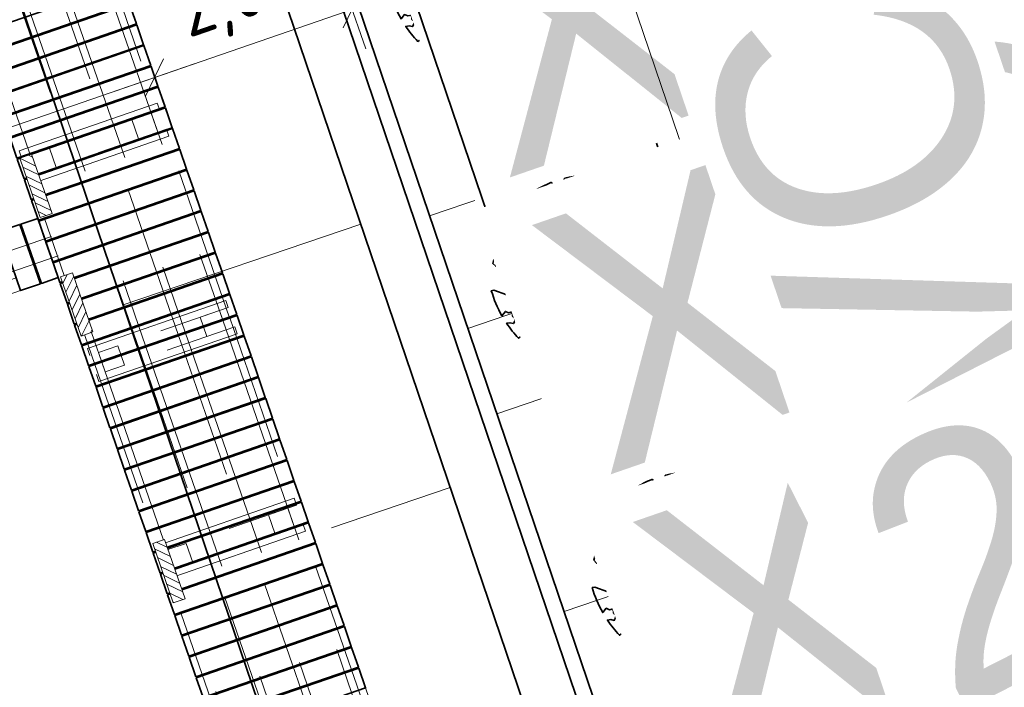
# Model space of a CAD drawing. Header units: metres. Extents: x 264779 to 275389, y 575281 to 580396.
# Tile 54 of 174: x 265279.39 to 265288.81, y 576996.46 to 577002.85. Entities that reach past the tile are written whole.
import ezdxf
from ezdxf.enums import TextEntityAlignment as Align

# ---------------------------------------------------------------- set-up
doc = ezdxf.new("R2018")
doc.units = ezdxf.units.M
doc.set_wipeout_variables(frame=1)
for name, pattern in [('AM-AS', [16, 10, -2, 2, -2]), ('B-WE-RI-HWA_HUISAANSLUITING_PVC_160-G', [20, 6.5, -1.5, 2.5, -1.5, 2.5, -1.5, 2.5, -1.5]), ('B-WE-RI-HWA_PVC_400-G', [10, 4, -1, 1, -1, 3]), ('B-WE-VH-KANTOPSLUITING_TROTTOIRBAND_RWS_[AFMETINGEN1]-G', [10, 2.5, -1.5, 0, -1.5, 0, -1.5, 0, -1.5, 0, -1.5]), ('HIDDEN', [9.524999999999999, 6.35, -3.175]), ('XX-CENTER', [8, 5, -1, 1, -1])]:
    doc.linetypes.add(name, pattern=pattern)
for name, color, linetype, lineweight in [('N-CO-AM-AS-G', 10, 'AM-AS', 9), ('N-OI-RI-ALGEMEEN-B.O.B.-T25', 7, 'Continuous', 25), ('N-OI-RI-ALGEMEEN-INFORMATIE-T25', 7, 'Continuous', 25), ('N-OI-RI-ALGEMEEN-STROOMRICHTING-S', 7, 'Continuous', 25), ('N-OI-RI-ALGEMEEN-VERHANG-T25', 7, 'Continuous', 25), ('N-WA-RI-DETAIL1-G', 1, 'HIDDEN', 18), ('N-WE-GK-BESCHOEIING-G', 130, 'B-WE-GK-BESCHOEIING_TYPE_1-G', 35), ('N-WE-GK-BESCHOEIING_ACHTERKANT-G', 130, 'Continuous', 35), ('N-WE-GW-TALUD_KRUIN-G', 3, 'Continuous', 35), ('N-WE-GW-TALUD_TEEN-G', 94, 'Continuous', 35), ('N-WE-GW-TALUDARCERING_KORT-G', 90, 'Continuous', 18), ('N-WE-GW-TALUDARCERING_LANG-G', 60, 'Continuous', 13), ('N-WE-GW-WATERGANG_BODEM-G', 44, 'Continuous', 35), ('N-WE-IE-MEUBILAIR_WATERWEGMEUBILAIR_KIKKER-S', 11, 'Continuous', 18), ('N-WE-VH-GOOT_SBS-G', 40, 'Continuous', 35), ('N-WE-VH-KANTOPSLUITING_TROTTOIRBAND_RWS_110-220x250-G', 60, 'B-WE-VH-KANTOPSLUITING_TROTTOIRBAND_RWS_[AFMETINGEN1]-G', 35), ('N-WE-VH-VERHARDING_STRAATBAKSTEEN_DIKFORMAAT_KEPER-G', 40, 'Continuous', 35), ('N-XX-AL-TOPOGRAFIE-G', 7, 'Continuous', 35), ('X-XX-AL-AANPIJLING-T25', 7, 'Continuous', 25), ('X-XX-AL-PROFIELLIJN-S', 7, 'Continuous', 25), ('X-XX-AL-VERKANTING_DAKPROFIEL-S', 7, 'Continuous', 25), ('X-XX-AL-VERWIJZING_DOORSNEDE-G', 7, 'XX-CENTER', 35)]:
    doc.layers.add(name, color=color, linetype=linetype, lineweight=lineweight)
for name, color, linetype, lineweight, true_color in [('N-GV-GR-BOOM-S', 7, 'Continuous', 35, 0x00a500), ('N-OI-RI-BELUCHTINGSDRAINAGE_PVC_160-G', 3, 'B-WE-RI-DRAINAGE_PVC_160-G', 35, 0x00ff00), ('N-OI-RI-DWA_PVC_250-G', 20, 'B-WE-RI-DWA_PVC_250-G', 35, 0xff3f00), ('N-OI-RI-HWA_HUISAANSLUITING_PVC_160-G', 150, 'B-WE-RI-HWA_HUISAANSLUITING_PVC_160-G', 35, 0x007fff), ('N-OI-RI-HWA_PVC_400-G', 150, 'B-WE-RI-HWA_PVC_400-G', 35, 0x007fff)]:
    doc.layers.add(name, color=color, linetype=linetype, lineweight=lineweight, true_color=true_color)
doc.layers.add('X-XX-AL-HULPLAAG-G', color=6, linetype='Continuous', lineweight=18, plot=False)
doc.styles.add('NLCS-ISO', font='NLCS-ISO.ttf')
doc.styles.add('NLCS-ISO-ANNOTATIVE-T25', font='NLCS-ISO.ttf', dxfattribs={"height": 2.5})
doc.styles.get("Standard").update_dxf_attribs({"font": 'arial.ttf'})
doc.linetypes.add('B-WE-GK-BESCHOEIING_TYPE_1-G', pattern='A,7.5,[151,NLCS.shx,S=2,R=0,X=-0.25,Y=0.6],2.5', length=10)
doc.linetypes.add('B-WE-RI-DRAINAGE_PVC_160-G', pattern='A,10.25,-3,[160,NLCS.shx,S=0.25,R=0,X=0,Y=0],-3.5,["o",Standard,S=1,R=0,X=-0.35,Y=-0.35],-3.25', length=20)
doc.linetypes.add('B-WE-RI-DWA_PVC_250-G', pattern='A,6,-5.5,["O   O   O",NLCS-ISO,S=0.5,R=0,X=-2.5,Y=-0.2],-3.5,5', length=20)
doc.dimstyles.new('NLCS-ANNOTATIVE-T25-SCHRAP', dxfattribs={"dimtxt": 2.5, "dimasz": 1.4, "dimexe": 2, "dimexo": 2, "dimgap": 0.7, "dimtad": 1, "dimzin": 0, "dimtxsty": 'NLCS-ISO-ANNOTATIVE-T25', "dimblk": 'OBLIQUE', "dimcen": 2.5, "dimdle": 2, "dimclrd": 256, "dimclre": 256, "dimclrt": 256, "dimadec": 1, "dimazin": 0, "dimtfac": 1, "dimtofl": 0, "dimtmove": 1, "dimatfit": 0, "dimldrblk": 'OBLIQUE', "dimfxl": 2, "dimfxlon": 1, "dimtfillclr": 256, "dimtolj": 1, "dimtzin": 0, "dimlwd": 18, "dimlwe": 18, "dimarcsym": 0})

# ---------------------------------------------------------------- blocks, each defined once
blk = doc.blocks.new('_Oblique')
at = {"color": 0, "linetype": 'ByBlock', "lineweight": -2}
blk.add_line((-0.5, -0.5), (0.5, 0.5), dxfattribs=at)
blk = doc.blocks.new('*D22')
at = {"layer": 'Defpoints', "color": 0, "transparency": 16777216}
for p in [(265280.6786362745, 577002.293790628), (265274.2817315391, 576991.7192973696), (265284.9584005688, 576989.9030544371)]:
    blk.add_point(p, dxfattribs=at)
at = {"layer": 'X-XX-AL-AANPIJLING-T25', "lineweight": 18, "transparency": 16777216}
for p, q in [((265280.809226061, 577001.9157082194), (265280.5480464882, 577002.6718730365)), ((265271.3223302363, 576999.0621194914), (265281.0567186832, 577002.4243804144)), ((265271.8310024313, 576998.8146268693), (265271.5698228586, 576999.5707916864))]:
    blk.add_line(p, q, dxfattribs=at)
at = {"layer": 'X-XX-AL-AANPIJLING-T25', "lineweight": 18, "transparency": 16777216, "xscale": 0.28, "yscale": 0.28, "zscale": 0.28}
for p, rotation in [((265280.6786362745, 577002.293790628), 19.05492901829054), ((265271.700412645, 576999.1927092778), 199.0549290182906)]:
    blk.add_blockref('_Oblique', p, dxfattribs=dict(at, rotation=rotation))
at = {"layer": 'X-XX-AL-AANPIJLING-T25', "transparency": 16777216, "insert": (265276.0458756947, 577001.1591406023), "char_height": 0.5, "attachment_point": 5, "rotation": 19.054929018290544, "style": 'NLCS-ISO-ANNOTATIVE-T25', "bg_fill": 3, "box_fill_scale": 1.1, "bg_fill_color": 256, "bg_fill_true_color": 13158600, "bg_fill_transparency": 0}
blk.add_mtext('\\A1;9,50', dxfattribs=at)
blk = doc.blocks.new('*D23')
at = {"layer": 'Defpoints', "color": 0, "transparency": 16777216}
for p in [(265282.5690482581, 577002.9467395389), (265286.8489763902, 576990.5555290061), (265284.9584005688, 576989.9030544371)]:
    blk.add_point(p, dxfattribs=at)
at = {"layer": 'X-XX-AL-AANPIJLING-T25', "lineweight": 18, "transparency": 16777216}
for p, q in [((265282.6996380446, 577002.5686571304), (265282.4384584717, 577003.3248219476)), ((265280.3005538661, 577002.163200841), (265282.9471306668, 577003.0773293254)), ((265280.8092260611, 577001.9157082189), (265280.5480464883, 577002.6718730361))]:
    blk.add_line(p, q, dxfattribs=at)
at = {"layer": 'X-XX-AL-AANPIJLING-T25', "lineweight": 18, "transparency": 16777216, "xscale": 0.28, "yscale": 0.28, "zscale": 0.28}
for p, rotation in [((265282.5690482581, 577002.9467395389), 19.05492901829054), ((265280.6786362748, 577002.2937906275), 199.0549290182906)]:
    blk.add_blockref('_Oblique', p, dxfattribs=dict(at, rotation=rotation))
at = {"layer": 'X-XX-AL-AANPIJLING-T25', "transparency": 16777216, "insert": (265281.4801935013, 577003.0361557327), "char_height": 0.5, "attachment_point": 5, "rotation": 19.054929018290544, "style": 'NLCS-ISO-ANNOTATIVE-T25', "bg_fill": 3, "box_fill_scale": 1.1, "bg_fill_color": 256, "bg_fill_true_color": 13158600, "bg_fill_transparency": 0}
blk.add_mtext('\\A1;2,00', dxfattribs=at)
blk = doc.blocks.new('*U39')
h = blk.add_hatch(color=256)
h.dxf.hatch_style = 1
h.paths.add_polyline_path([(7.096207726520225, 2.436966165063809), (0, 0), (-7.090611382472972, -2.435044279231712), (0.8119975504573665, -2.364457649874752)])
at = {"flags": 128}
blk.add_lwpolyline([(7.096207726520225, 2.436966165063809), (0, 0), (-7.090611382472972, -2.435044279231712), (0.8119975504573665, -2.364457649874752)], close=True, dxfattribs=at)
at = {"lineweight": 30, "flags": 27}
blk.add_attdef('HELLING_2', text='', height=2.499999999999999, rotation=206.9533991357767, dxfattribs=at).set_placement((9.528794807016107, -1.993402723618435), align=Align.TOP_LEFT)
at = {"lineweight": 30}
blk.add_attdef('HELLING', text='', height=2.5, rotation=190.9533991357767, dxfattribs=at).set_placement((0.6283306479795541, -6.055908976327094), align=Align.TOP_LEFT)
blk = doc.blocks.new('*U100')
at = {"layer": 'X-XX-AL-VERWIJZING_DOORSNEDE-G'}
blk.add_lwpolyline([(0, 0), (74.99881378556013, -0.4218183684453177)], dxfattribs=at)
blk = doc.blocks.new('*U150')
at = {"flags": 128}
blk.add_lwpolyline([(-8.381903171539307e-09, -4.656612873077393e-10), (-86.20789492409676, 253.6943789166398)], dxfattribs=at)
at = {"layer": 'N-OI-RI-ALGEMEEN-B.O.B.-T25', "lineweight": 30, "ltscale": 0.5, "oblique": 30, "flags": 8}
for tag, p in [('+0,00', (-83.66676012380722, 244.6481309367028)), ('+0,01', (-1.323742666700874, 2.33425459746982))]:
    blk.add_attdef(tag, text='', height=2.5, rotation=108.7682761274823, dxfattribs=at).set_placement(p, align=Align.BOTTOM_LEFT)
at = {"layer": 'N-OI-RI-ALGEMEEN-INFORMATIE-T25', "lineweight": 30, "ltscale": 0.5, "oblique": 30, "flags": 8}
blk.add_attdef('BETON%%C160', text='', height=2.5, rotation=108.7682761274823, dxfattribs=at).set_placement((-46.49143291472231, 146.0819556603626), align=Align.BOTTOM_RIGHT)
at = {"layer": 'N-OI-RI-ALGEMEEN-VERHANG-T25', "lineweight": 30, "ltscale": 0.5, "oblique": 30, "flags": 8}
blk.add_attdef('1:1000', text='', height=2.5, rotation=108.7682761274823, dxfattribs=at).set_placement((-46.02916097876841, 133.8942856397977), align=Align.BOTTOM_LEFT)
blk = doc.blocks.new('*U152')
at = {"layer": 'N-OI-RI-ALGEMEEN-STROOMRICHTING-S', "ltscale": 0.9999899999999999}
blk.add_hatch(color=256, dxfattribs=at).paths.add_polyline_path([(-30.09689909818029, 88.57619584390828), (-27.39956323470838, 83.55186399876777), (-29.17487820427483, 82.94863787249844)])
at = {"flags": 128}
blk.add_lwpolyline([(-7.450580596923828e-09, -4.656612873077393e-10), (-59.05629647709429, 173.8046855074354)], dxfattribs=at)
at = {"layer": 'N-OI-RI-ALGEMEEN-STROOMRICHTING-S', "ltscale": 0.9999899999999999}
blk.add_lwpolyline([(-30.09689910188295, 88.57619584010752), (-27.39956323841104, 83.55186399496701), (-29.17487820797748, 82.94863786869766)], close=True, dxfattribs=at)
at = {"layer": 'N-OI-RI-ALGEMEEN-B.O.B.-T25', "lineweight": 30, "ltscale": 0.5, "oblique": 30, "flags": 43}
for tag, p in [('+0,00', (-55.55993520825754, 165.0830213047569)), ('+0,01', (-0.3724452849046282, 2.657503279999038))]:
    blk.add_attdef(tag, text='', height=2.5, rotation=108.7670114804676, dxfattribs=at).set_placement(p, align=Align.TOP_LEFT)
at = {"layer": 'N-OI-RI-ALGEMEEN-INFORMATIE-T25', "lineweight": 30, "ltscale": 0.5, "oblique": 30, "flags": 43}
blk.add_attdef('BETON%%C160', text='', height=2.5, rotation=108.7670114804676, dxfattribs=at).set_placement((-30.84193111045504, 81.52268714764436), align=Align.TOP_RIGHT)
at = {"layer": 'N-OI-RI-ALGEMEEN-VERHANG-T25', "lineweight": 30, "ltscale": 0.5, "oblique": 30, "flags": 43}
blk.add_attdef('1:1000', text='', height=2.5, rotation=108.7670114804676, dxfattribs=at).set_placement((-23.95845650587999, 72.071935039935), align=Align.TOP_LEFT)
blk = doc.blocks.new('BOOM')
blk.add_lwpolyline([(0.3987779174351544, 4.34424961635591), (0.4068101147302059, 4.353639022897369), (0.4144662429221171, 4.361840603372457), (0.4218039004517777, 4.36920935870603), (0.4288806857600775, 4.3761002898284), (0.4357541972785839, 4.382868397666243), (0.4424820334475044, 4.389868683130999), (0.4491217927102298, 4.397456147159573), (0.4557310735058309, 4.405985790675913), (0.4622602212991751, 4.41584358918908), (0.4682305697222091, 4.427539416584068), (0.4730561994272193, 4.441614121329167), (0.4761511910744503, 4.458608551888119), (0.4769296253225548, 4.479063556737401), (0.4748055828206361, 4.503519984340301), (0.4691931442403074, 4.53251868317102), (0.4381798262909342, 4.641635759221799, -0.5293802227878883), (0.4878173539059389, 4.700947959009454, -0.08713876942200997), (2.045227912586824, 4.26384220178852, -0.3723405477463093), (2.106244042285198, 4.123633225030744), (2.170159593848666, 3.797753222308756), (2.010102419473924, 3.638201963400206), (1.836640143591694, 3.674522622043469), (1.629119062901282, 3.518876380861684), (1.708541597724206, 3.321247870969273), (1.923431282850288, 3.252119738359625), (2.500306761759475, 3.384727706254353), (2.640982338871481, 3.307005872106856), (2.627193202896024, 3.183194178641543), (2.495602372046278, 3.102148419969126), (2.375976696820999, 2.711768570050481), (2.528988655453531, 2.461500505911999), (2.920617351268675, 3.085555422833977, -0.5046405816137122), (3.140271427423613, 2.894764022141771, 0.3319483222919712), (3.267157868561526, 2.693230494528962, 0.282007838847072), (3.681371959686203, 2.769398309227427), (3.648234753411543, 2.752252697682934, -0.5121558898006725), (3.837951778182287, 2.750751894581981, -0.1607604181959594), (4.697004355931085, -0.05169747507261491), (4.588986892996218, -0.1558635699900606), (4.588047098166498, -0.2709153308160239), (4.482533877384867, -0.2902863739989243), (4.495772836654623, -0.4037004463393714), (4.331532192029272, -0.3508312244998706), (4.281794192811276, -0.4787032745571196), (4.484321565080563, -0.6133576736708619), (4.547656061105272, -0.6635139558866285), (4.659341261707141, -0.5524494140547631, -0.1063709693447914), (4.001892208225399, -2.406679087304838), (3.41620020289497, -2.029217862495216), (3.307659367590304, -2.103838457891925), (3.238407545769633, -1.793056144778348), (3.029755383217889, -1.542788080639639), (2.787641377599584, -1.545155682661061), (2.793282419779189, -1.834767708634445), (2.609555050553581, -2.468733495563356), (2.637432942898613, -2.589627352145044), (2.770680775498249, -2.608685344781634), (3.623238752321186, -2.934605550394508, -0.2362982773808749), (-0.2075243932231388, -4.622307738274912, 0.1596250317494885), (-0.3199674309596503, -4.397955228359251, 0.3508021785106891), (-0.2902491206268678, -4.174571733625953, -0.5046405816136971), (-0.5531954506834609, -4.050038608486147), (-0.4892187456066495, -3.844850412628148), (-0.5969296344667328, -3.653208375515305), (-0.7390886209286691, -3.667472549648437), (-0.7604602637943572, -3.820534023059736), (-0.8683093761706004, -3.882888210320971), (-0.9959863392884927, -3.78527215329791), (-1.106231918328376, -3.203708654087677), (-1.190332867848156, -3.119737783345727), (-1.403219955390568, -3.12637517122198), (-1.462415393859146, -3.378935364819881), (-1.549165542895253, -3.406174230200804), (-1.630999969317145, -3.616835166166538), (-1.846968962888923, -3.501336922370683, 0.7335825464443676), (-1.768083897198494, -3.66274319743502, -0.8616245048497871), (-1.724211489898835, -3.805577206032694, 0.2799778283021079), (-1.883663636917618, -4.049792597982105), (-1.87702568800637, -4.059096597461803, -0.8270561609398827), (-2.035627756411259, -4.225184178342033, -0.1167741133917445), (-3.828223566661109, -2.356820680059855), (-3.79339575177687, -2.350307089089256), (-3.76493396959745, -2.342410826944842), (-3.742092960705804, -2.333415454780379), (-3.724127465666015, -2.323604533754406), (-3.710292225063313, -2.313261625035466), (-3.69984197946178, -2.302670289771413), (-3.692031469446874, -2.292114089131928), (-3.473611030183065, -2.013538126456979), (-3.468919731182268, -2.003820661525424), (-3.465085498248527, -1.994495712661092), (-3.461816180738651, -1.985353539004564), (-3.458819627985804, -1.976184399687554), (-3.455803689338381, -1.966778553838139), (-3.452476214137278, -1.956926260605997), (-3.448545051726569, -1.946417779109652), (-3.443718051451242, -1.935043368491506), (-3.437803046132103, -1.922657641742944), (-3.43100780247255, -1.909372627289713), (-3.423640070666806, -1.895364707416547), (-3.416007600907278, -1.88081026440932), (-3.408418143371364, -1.865885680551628), (-3.401179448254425, -1.850767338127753), (-3.394599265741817, -1.835631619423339), (-3.388985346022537, -1.820654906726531), (-3.384593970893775, -1.806019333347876), (-3.381475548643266, -1.791930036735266), (-3.379629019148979, -1.778597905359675), (-3.379053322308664, -1.766233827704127), (-3.379747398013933, -1.755048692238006), (-3.381710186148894, -1.745253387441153), (-3.384940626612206, -1.737058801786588), (-3.389437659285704, -1.730675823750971), (-3.395177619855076, -1.726207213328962), (-3.402046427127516, -1.723323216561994), (-3.409907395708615, -1.721585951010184), (-3.418623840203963, -1.720557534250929), (-3.428059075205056, -1.719800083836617), (-3.43807641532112, -1.718875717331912), (-3.44853917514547, -1.717346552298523), (-3.459310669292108, -1.714774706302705), (-3.470277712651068, -1.71082271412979), (-3.481421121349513, -1.705554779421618), (-3.492745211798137, -1.699135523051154), (-3.50425430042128, -1.691729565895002), (-3.515952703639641, -1.683501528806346), (-3.527844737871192, -1.674616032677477), (-3.539934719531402, -1.665237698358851), (-3.552226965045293, -1.655531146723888), (-3.564698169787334, -1.645612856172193), (-3.577214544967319, -1.635406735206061), (-3.589614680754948, -1.624788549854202), (-3.601737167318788, -1.613634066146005), (-3.825925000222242, -1.870157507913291), (-3.837007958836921, -1.857557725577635), (-3.847329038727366, -1.844048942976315), (-3.856726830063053, -1.829506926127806), (-3.865489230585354, -1.814105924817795), (-3.875701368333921, -1.799214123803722), (-3.88989767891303, -1.786498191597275), (-3.910612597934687, -1.777624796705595), (-3.94038056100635, -1.774260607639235), (-3.981736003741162, -1.778072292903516), (-4.037213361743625, -1.790726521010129), (-4.109347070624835, -1.813889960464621, -0.04099741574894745), (-4.417328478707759, -0.9470890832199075), (-4.257176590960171, -0.9746547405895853), (-4.114496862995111, -1.066137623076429), (-4.038465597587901, -0.9972947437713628), (-3.94700318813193, -0.8546361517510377), (-4.034588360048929, -0.7207480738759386), (-3.985542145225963, -0.5229899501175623), (-4.167342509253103, -0.5080714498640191), (-4.289085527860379, -0.3901508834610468), (-4.510309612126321, -0.5348354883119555, -0.05814040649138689), (-4.5988862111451, 0.7644784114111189), (-4.47324192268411, 0.7395528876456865), (-3.963079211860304, 0.335541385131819), (-3.742832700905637, 0.4119701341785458), (-2.884168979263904, 0.6385843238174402), (-2.811019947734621, 0.9221287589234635), (-3.142900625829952, 1.054281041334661), (-3.193741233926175, 1.162956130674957), (-3.799705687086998, 1.460400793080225), (-3.813162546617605, 1.63068809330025), (-4.017955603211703, 1.804271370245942), (-4.101227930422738, 1.972836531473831), (-3.961329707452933, 2.192710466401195), (-3.648771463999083, 2.241643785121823), (-3.364856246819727, 2.427282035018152), (-3.361664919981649, 2.618591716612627), (-3.538710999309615, 2.827212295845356), (-3.491690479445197, 2.915399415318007), (-3.56178316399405, 3.051834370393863, -0.1342797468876), (-1.53434658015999, 4.457609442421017, -0.5417265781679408), (-1.472156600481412, 4.40997469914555), (-1.482215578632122, 4.277483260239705), (-1.480081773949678, 4.208620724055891), (-1.470720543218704, 4.155952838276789), (-1.455714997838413, 4.116594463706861), (-1.436648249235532, 4.087660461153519), (-1.415103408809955, 4.066265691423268), (-1.392663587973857, 4.049525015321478), (-1.370911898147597, 4.034553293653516), (-1.351100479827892, 4.019063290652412), (-1.33315758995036, 4.003159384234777), (-1.316680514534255, 3.987543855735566), (-1.301266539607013, 3.972918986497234), (-1.286512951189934, 3.959987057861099), (-1.272017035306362, 3.949450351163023), (-1.25737607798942, 3.942011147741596), (-1.242187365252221, 3.938371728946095), (-1.226133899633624, 3.938974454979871), (-1.209241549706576, 3.943222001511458), (-1.191621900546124, 3.950257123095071), (-1.173386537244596, 3.959222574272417), (-1.154647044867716, 3.969261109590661), (-1.135515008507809, 3.979515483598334), (-1.116102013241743, 3.989128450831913), (-1.096519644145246, 3.997242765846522), (-1.076885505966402, 4.003246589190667), (-1.057341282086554, 4.007509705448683), (-1.038034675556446, 4.010647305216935), (-1.019113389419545, 4.013274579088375), (-1.000725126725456, 4.016006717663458), (-0.9830175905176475, 4.019458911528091), (-0.9661384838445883, 4.024246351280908), (-0.9502355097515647, 4.030984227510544), (-0.9354276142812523, 4.04011654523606), (-0.9217187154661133, 4.051402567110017), (-0.909083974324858, 4.064430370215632), (-0.8974985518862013, 4.078788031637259), (-0.8877237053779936, 3.986718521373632), (-0.8669159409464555, 3.962948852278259), (-0.7688214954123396, 3.796562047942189), (-0.5630461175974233, 3.684102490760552), (-0.8545067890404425, 4.156201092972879), (-0.8491501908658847, 4.170546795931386), (-0.8454482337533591, 4.184469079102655), (-0.8437656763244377, 4.198121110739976), (-0.8444672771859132, 4.211656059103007), (-0.8479177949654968, 4.225227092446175), (-0.8544819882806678, 4.238987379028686), (-0.8645246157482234, 4.253090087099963), (-0.8783150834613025, 4.267823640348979), (-0.8957413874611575, 4.284017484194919), (-0.9165961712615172, 4.302636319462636), (-0.9406720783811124, 4.324644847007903), (-0.96776175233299, 4.351007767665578), (-0.9976578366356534, 4.382689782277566), (-1.030152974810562, 4.420655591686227), (-1.10569949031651, 4.518565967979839, -0.5431042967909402), (-1.079694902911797, 4.592575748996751, -0.04676559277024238), (-0.2159664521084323, 4.718149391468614, -0.3851675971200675), (-0.1673587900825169, 4.678487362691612), (-0.1404077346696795, 4.501466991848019), (-0.1270176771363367, 4.446162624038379), (-0.112003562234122, 4.407440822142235), (-0.09572821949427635, 4.382290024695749), (-0.07855447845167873, 4.367698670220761), (-0.0608451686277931, 4.360655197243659), (-0.04296311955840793, 4.35814804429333), (-0.02527116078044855, 4.357165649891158), (-0.008065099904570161, 4.355231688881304), (0.008627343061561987, 4.352010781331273), (0.02484547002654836, 4.347702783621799), (0.04062858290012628, 4.342507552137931), (0.05601598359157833, 4.336624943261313), (0.07104697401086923, 4.330254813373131), (0.08576085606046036, 4.323597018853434), (0.1001969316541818, 4.316851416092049), (0.1143637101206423, 4.310171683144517), (0.1281465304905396, 4.303526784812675), (0.1413999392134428, 4.296839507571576), (0.1539784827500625, 4.290032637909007), (0.1657367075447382, 4.283028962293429), (0.1765291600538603, 4.275751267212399), (0.1862103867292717, 4.2681223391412), (0.1946349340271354, 4.260064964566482), (0.2017367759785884, 4.251567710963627), (0.2077675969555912, 4.242882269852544), (0.2130585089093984, 4.23432611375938), (0.2179406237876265, 4.226216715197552), (0.2227450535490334, 4.218871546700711), (0.2278029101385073, 4.212608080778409), (0.2334453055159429, 4.207743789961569), (0.2400033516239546, 4.204596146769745), (0.2477214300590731, 4.203414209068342), (0.2564970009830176, 4.20417337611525), (0.2661407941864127, 4.20678063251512), (0.2764635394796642, 4.211142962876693), (0.2872759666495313, 4.217167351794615), (0.2983888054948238, 4.224760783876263), (0.3096127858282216, 4.233830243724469), (0.3207586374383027, 4.244282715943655), (0.3316651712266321, 4.255981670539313), (0.3422835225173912, 4.268616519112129), (0.352592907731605, 4.281833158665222), (0.3625725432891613, 4.29527748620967), (0.3722016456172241, 4.308595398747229), (0.3814594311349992, 4.321432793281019), (0.3903251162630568, 4.33343556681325)], format="xyb", close=True)
blk.add_circle((0, 0), 0.1382965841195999)
at = {"lineweight": 30, "flags": 104}
blk.add_attdef('01', text='', height=1.8, dxfattribs=at).set_placement((-2.447075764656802, 3.093546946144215), align=Align.TOP_LEFT)
blk = doc.blocks.new('Kikker')
blk.add_wipeout([(-2.5579538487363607e-10, 0.6000000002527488), (-2.220446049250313e-16, 2.220446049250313e-16), (2.9999999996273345, -1.6689227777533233e-10), (2.9999999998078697, 0.6000000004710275)])
at = {"layer": 'N-WE-IE-MEUBILAIR_WATERWEGMEUBILAIR_KIKKER-S'}
h = blk.add_hatch(dxfattribs=at)
h.set_pattern_fill('ANSI31', color=256, scale=0.09999999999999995, angle=-138.5508714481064)
h.set_pattern_definition([(225.0000000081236, (1.685447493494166, 2.088492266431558), (0.22450640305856, -0.2245064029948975), [])])
h.paths.add_polyline_path([(2.999999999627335, -1.668922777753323e-10), (0, 0), (-5.954916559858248e-10, 0.5999999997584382), (2.999999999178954, 0.6000000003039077)])
blk.add_lwpolyline([(2.999999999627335, -1.668922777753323e-10), (0, 0), (-2.557953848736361e-10, 0.6000000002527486), (2.999999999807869, 0.6000000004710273)], close=True, dxfattribs=at)

msp = doc.modelspace()

# ---------------------------------------------------------------- linework, layer by layer
at = {"layer": 'N-CO-AM-AS-G'}
msp.add_lwpolyline([(265282.6967574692, 577016.7596988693), (265292.7246765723, 576987.2539340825)], dxfattribs=at)
at = {"layer": 'N-WA-RI-DETAIL1-G', "ltscale": 0.35, "flags": 128}
for points in [[(265286.8979124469, 576990.4137359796), (265289.7330280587, 576991.3925454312), (265278.666059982, 577023.9586814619), (265275.8245954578, 577022.9963460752)], [(265280.0228161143, 577003.7518697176), (265281.3309307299, 576999.971812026), (265281.3970817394, 576999.9947040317), (265280.0889671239, 577003.7747617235)], [(265279.6661379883, 577003.6284388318), (265280.9742526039, 576999.84838114), (265280.9081015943, 576999.8254891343), (265279.5999869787, 577003.605546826)], [(265279.2881322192, 577003.4976273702), (265280.5962468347, 576999.7175696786), (265280.5300958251, 576999.6946776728), (265279.2219812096, 577003.4747353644)], [(265278.8651201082, 577003.3514139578), (265280.1732347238, 576999.571356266), (265280.1070837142, 576999.5484642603), (265278.7989690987, 577003.328521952)], [(265279.4047872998, 577001.524627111), (265279.381895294, 577001.5907781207), (265280.7049154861, 577002.0486182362), (265280.7278074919, 577001.9824672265)], [(265280.4607341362, 577001.8903901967), (265280.6450652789, 577001.9540064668), (265280.7086815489, 577001.769675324), (265280.5243504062, 577001.7060590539)], [(265279.4684510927, 577001.340657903), (265279.4913430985, 577001.2745068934), (265280.8143632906, 577001.7323470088), (265280.7914712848, 577001.7984980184)], [(265279.4873692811, 577001.5535506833), (265279.6717004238, 577001.6171669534), (265279.7353166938, 577001.4328358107), (265279.550985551, 577001.3692195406)], [(265279.6913937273, 577000.771522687), (265276.8858486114, 576999.8065385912), (265276.8630120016, 576999.8727087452), (265279.6685571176, 577000.8376928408)], [(265279.7550099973, 577000.5871915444), (265276.9494648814, 576999.6222074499), (265276.9723014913, 576999.5560372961), (265279.777846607, 577000.5210213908)], [(265280.0588446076, 576999.6345982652), (265280.0359526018, 576999.7007492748), (265281.3589727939, 577000.1585893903), (265281.3818647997, 577000.0924383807)], [(265281.114791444, 577000.0003613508), (265281.2991225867, 577000.0639776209), (265281.3627388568, 576999.8796464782), (265281.178407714, 576999.8160302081)], [(265281.3310717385, 576999.9714045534), (265282.6391863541, 576996.1913468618), (265282.7053373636, 576996.2142388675), (265281.3972227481, 576999.9942965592)], [(265280.1225084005, 576999.4506290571), (265280.1454004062, 576999.3844780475), (265281.4684205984, 576999.8423181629), (265281.4455285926, 576999.9084691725)], [(265280.9743936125, 576999.8479736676), (265282.2825082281, 576996.0679159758), (265282.2163572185, 576996.0450239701), (265280.9082426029, 576999.8250816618)], [(265280.1414265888, 576999.6635218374), (265280.3257577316, 576999.7271381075), (265280.3893740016, 576999.5428069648), (265280.2050428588, 576999.4791906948)], [(265280.5963878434, 576999.717162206), (265281.9045024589, 576995.9371045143), (265281.8383514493, 576995.9142125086), (265280.5302368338, 576999.6942702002)], [(265280.1733757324, 576999.5709487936), (265281.481490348, 576995.7908911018), (265281.4153393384, 576995.7679990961), (265280.1072247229, 576999.5480567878)], [(265280.713042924, 576997.7441619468), (265280.6901509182, 576997.8103129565), (265282.0131711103, 576998.268153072), (265282.0360631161, 576998.2020020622)], [(265281.7689897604, 576998.1099250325), (265281.9533209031, 576998.1735413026), (265282.0169371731, 576997.9892101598), (265281.8326060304, 576997.9255938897)], [(265280.7767067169, 576997.5601927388), (265280.7995987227, 576997.494041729), (265282.1226189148, 576997.9518818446), (265282.099726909, 576998.0180328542)], [(265280.7956249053, 576997.7730855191), (265280.979956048, 576997.8367017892), (265281.043572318, 576997.6523706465), (265280.8592411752, 576997.5887543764)]]:
    msp.add_lwpolyline(points, close=True, dxfattribs=at)
for points in [[(265283.3100666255, 577000.9707697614), (265291.8314014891, 577003.8667760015)], [(265283.9536235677, 576999.0771397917), (265292.4749584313, 577001.9731460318)], [(265284.5971805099, 576997.183509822), (265293.1185153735, 577000.0795160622)], [(265285.2407374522, 576995.2898798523), (265293.7620723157, 576998.1858860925)]]:
    msp.add_lwpolyline(points, dxfattribs=at)
at = {"layer": 'N-WE-GK-BESCHOEIING-G', "ltscale": 0.6, "flags": 128}
msp.add_lwpolyline([(265302.3826638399, 577032.0779473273), (265284.3011238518, 577026.0255105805), (265275.6342554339, 577023.090251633), (265286.7078557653, 576990.5068078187), (265284.9584578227, 576989.9028369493)], dxfattribs=at)
at = {"layer": 'N-WE-GK-BESCHOEIING_ACHTERKANT-G', "flags": 128}
msp.add_lwpolyline([(265284.9584578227, 576989.9028369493), (265285.0074093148, 576989.761049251), (265286.8979124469, 576990.4137359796), (265275.8245954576, 577022.9963460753), (265284.3489888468, 577025.8833521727), (265302.4302767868, 577031.9357045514), (265302.3826638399, 577032.0779473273)], dxfattribs=at)
at = {"layer": 'N-WE-GW-TALUD_KRUIN-G', "ltscale": 0.9999899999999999, "flags": 128}
msp.add_lwpolyline([(265286.0316419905, 576987.0998114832), (265288.4708136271, 576989.7611747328), (265278.0022309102, 577020.5664760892), (265285.3062887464, 577023.040184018), (265303.3757369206, 577029.0885732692), (265311.0309943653, 577031.6103938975), (265329.1905275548, 576978.045543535), (265329.4378716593, 576977.3159570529)], dxfattribs=at)
at = {"layer": 'N-WE-GW-TALUD_TEEN-G', "ltscale": 0.9999899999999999}
msp.add_lwpolyline([(265275.8245954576, 577022.9963460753), (265286.8979124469, 576990.4137359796), (265285.2153646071, 576989.8328447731)], dxfattribs=at)
at = {"layer": 'N-WE-GW-TALUDARCERING_KORT-G'}
for p, q in [((265284.1024546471, 577002.6156955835), (265283.4964888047, 577002.4097698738)), ((265283.5068088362, 576998.371843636), (265282.3706308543, 576997.9857094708)), ((265285.6726607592, 576997.9951396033), (265285.0666949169, 576997.7892138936))]:
    msp.add_line(p, q, dxfattribs=at)
at = {"layer": 'N-WE-GW-TALUDARCERING_LANG-G'}
for p, q in [((265282.6509672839, 577000.8901090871), (265280.3786113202, 577000.1178407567)), ((265284.8875577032, 577000.3054175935), (265283.6756260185, 576999.8935661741))]:
    msp.add_line(p, q, dxfattribs=at)
at = {"layer": 'N-WE-GW-WATERGANG_BODEM-G', "flags": 128}
for points in [[(265275.685608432, 577023.6355407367), (265274.9997886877, 577023.4032701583), (265275.8042348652, 577021.0362326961), (265286.0743334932, 576990.8170472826), (265286.0743334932, 576990.8170472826), (265284.7952861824, 576990.3754626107), (265284.9584578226, 576989.9028369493), (265286.7078557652, 576990.5068078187), (265275.6342554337, 577023.090251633), (265284.3011238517, 577026.0255105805), (265302.3826638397, 577032.0779473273), (265301.75275218, 577032.394364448), (265284.1415738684, 577026.4993719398), (265284.0709641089, 577026.4754581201)], [(265284.9584578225, 576989.9028369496), (265284.9584578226, 576989.9028369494), (265282.6898546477, 576989.1196130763), (265281.7434591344, 576991.8608419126), (265283.0334265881, 576992.3061967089), (265283.033426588, 576992.3061967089), (265271.9543483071, 577024.9057590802), (265276.0649269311, 577026.2979127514)]]:
    msp.add_lwpolyline(points, dxfattribs=at)
at = {"layer": 'N-WE-VH-GOOT_SBS-G', "flags": 128}
msp.add_lwpolyline([(265233.7222271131, 576939.8869825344), (265241.2887028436, 576942.4849837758), (265234.9018812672, 576960.9909075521), (265287.106667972, 576979.0077970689, 0.4128277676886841), (265290.8301740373, 576986.6100780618), (265280.6442873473, 577016.5835059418), (265284.4274391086, 577017.8827087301), (265301.0631545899, 576968.9297374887, 0.4151548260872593), (265308.6928784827, 576965.1855926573), (265331.2075901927, 576972.917552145), (265331.3699897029, 576972.444660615), (265308.8552779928, 576964.7127011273, -0.41515482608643), (265300.5897437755, 576968.7688580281), (265284.1154254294, 577017.2468951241), (265281.2780616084, 577016.2724930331), (265291.3035848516, 576986.7709575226, -0.4128277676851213), (265287.2697866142, 576978.5351531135), (265235.5376438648, 576960.6813822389), (265241.9246297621, 576942.1747895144), (265241.4518238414, 576942.0123379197), (265233.8853455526, 576939.414339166)], format="xyb", close=True, dxfattribs=at)
at = {"layer": 'N-XX-AL-TOPOGRAFIE-G', "flags": 128}
for points in [[(265278.9535724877, 577002.704446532), (265279.0188199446, 577002.5153889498), (265280.4367518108, 577003.0047448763), (265280.371504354, 577003.1938024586)], [(265279.0220823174, 577002.5059360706), (265279.0873297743, 577002.3168784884), (265280.5052616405, 577002.8062344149), (265280.4400141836, 577002.9952919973)], [(265279.090592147, 577002.3074256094), (265279.155839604, 577002.1183680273), (265280.5737714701, 577002.6077239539), (265280.5085240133, 577002.7967815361)], [(265279.1591019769, 577002.1089151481), (265279.2243494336, 577001.9198575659), (265280.6422812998, 577002.4092134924), (265280.577033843, 577002.5982710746)], [(265279.2276118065, 577001.9104046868), (265279.2928592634, 577001.7213471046), (265280.7107911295, 577002.2107030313), (265280.6455436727, 577002.3997606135)], [(265279.2961216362, 577001.7118942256), (265279.3613690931, 577001.5228366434), (265280.7793009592, 577002.01219257), (265280.7140535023, 577002.2012501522)], [(265279.3646314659, 577001.5133837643), (265279.4298789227, 577001.3243261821), (265280.847810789, 577001.8136821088), (265280.7825633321, 577002.002739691)], [(265279.4331412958, 577001.314873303), (265279.4983887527, 577001.125815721), (265280.9163206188, 577001.6151716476), (265280.8510731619, 577001.8042292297)], [(265279.5016511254, 577001.1163628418), (265279.5668985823, 577000.9273052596), (265280.9848304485, 577001.4166611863), (265280.9195829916, 577001.6057187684)], [(265279.5701609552, 577000.9178523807), (265279.635408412, 577000.7287947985), (265281.0533402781, 577001.218150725), (265280.9880928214, 577001.4072083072)], [(265279.6386707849, 577000.7193419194), (265279.7039182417, 577000.5302843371), (265281.1218501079, 577001.0196402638), (265281.0566026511, 577001.2086978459)], [(265279.7071806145, 577000.5208314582), (265279.7724280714, 577000.3317738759), (265281.1903599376, 577000.8211298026), (265281.1251124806, 577001.0101873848)], [(265279.2011767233, 577000.8222052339), (265279.3902343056, 577000.8874526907), (265279.5859766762, 577000.3202799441), (265279.396919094, 577000.2550324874)], [(265279.3996871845, 577000.8907150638), (265279.560373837, 577000.9462110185), (265279.7561162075, 577000.3790382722), (265279.5954295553, 577000.3235423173)], [(265279.7756904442, 577000.3223209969), (265279.8409379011, 577000.1332634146), (265281.2588697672, 577000.6226193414), (265281.1936223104, 577000.8116769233)], [(265279.8442002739, 577000.1238105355), (265279.9094477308, 576999.9347529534), (265281.327379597, 577000.42410888), (265281.2621321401, 577000.6131664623)], [(265279.9127101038, 576999.9253000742), (265279.9779575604, 576999.7362424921), (265281.3958894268, 577000.2255984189), (265281.3306419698, 577000.414656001)], [(265279.9812199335, 576999.726789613), (265280.0464673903, 576999.5377320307), (265281.4643992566, 577000.0270879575), (265281.3991517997, 577000.2161455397)], [(265280.0497297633, 576999.5282791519), (265280.11497722, 576999.3392215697), (265281.5329090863, 576999.8285774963), (265281.4676616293, 577000.0176350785)], [(265280.118239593, 576999.3297686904), (265280.1834870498, 576999.1407111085), (265281.601418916, 576999.630067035), (265281.5361714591, 576999.8191246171)], [(265280.1867494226, 576999.1312582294), (265280.2519968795, 576998.9422006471), (265281.6699287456, 576999.4315565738), (265281.6046812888, 576999.6206141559)], [(265280.2552592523, 576998.932747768), (265280.3205067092, 576998.7436901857), (265281.7384385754, 576999.2330461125), (265281.6731911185, 576999.4221036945)], [(265280.323769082, 576998.7342373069), (265280.3890165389, 576998.5451797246), (265281.8069484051, 576999.0345356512), (265281.7417009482, 576999.2235932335)], [(265280.3922789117, 576998.5357268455), (265280.4575263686, 576998.3466692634), (265281.8754582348, 576998.8360251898), (265281.810210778, 576999.025082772)], [(265280.4607887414, 576998.3372163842), (265280.5260361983, 576998.148158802), (265281.9439680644, 576998.6375147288), (265281.8787206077, 576998.826572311)], [(265280.5292985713, 576998.1387059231), (265280.5945460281, 576997.9496483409), (265282.0124778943, 576998.4390042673), (265281.9472304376, 576998.6280618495)], [(265280.597808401, 576997.9401954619), (265280.6630558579, 576997.7511378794), (265282.080987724, 576998.2404938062), (265282.0157402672, 576998.4295513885)], [(265280.6663182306, 576997.7416850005), (265280.7315656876, 576997.5526274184), (265282.1494975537, 576998.041983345), (265282.0842500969, 576998.2310409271)], [(265280.7348280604, 576997.5431745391), (265280.8000755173, 576997.354116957), (265282.2180073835, 576997.8434728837), (265282.1527599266, 576998.032530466)], [(265280.8033378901, 576997.3446640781), (265280.868585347, 576997.1556064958), (265282.2865172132, 576997.6449624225), (265282.2212697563, 576997.8340200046)], [(265280.8718477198, 576997.1461536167), (265280.9370951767, 576996.9570960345), (265282.3550270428, 576997.4464519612), (265282.2897795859, 576997.6355095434)], [(265280.9403575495, 576996.9476431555), (265281.0056050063, 576996.7585855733), (265282.4235368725, 576997.2479414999), (265282.3582894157, 576997.4369990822)], [(265281.0088673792, 576996.7491326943), (265281.074114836, 576996.5600751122), (265282.4920467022, 576997.0494310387), (265282.4267992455, 576997.2384886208)], [(265281.0773772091, 576996.550622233), (265281.142624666, 576996.3615646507), (265282.5605565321, 576996.8509205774), (265282.4953090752, 576997.0399781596)], [(265281.1458870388, 576996.3521117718), (265281.2111344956, 576996.1630541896), (265282.6290663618, 576996.6524101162), (265282.563818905, 576996.8414676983)], [(265281.2143968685, 576996.1536013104), (265281.2796443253, 576995.9645437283), (265282.6975761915, 576996.4538996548), (265282.6323287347, 576996.6429572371)]]:
    msp.add_lwpolyline(points, close=True, dxfattribs=at)
at = {"layer": 'X-XX-AL-HULPLAAG-G', "flags": 128}
msp.add_lwpolyline([(265272.0720278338, 577027.2419269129), (265284.3059260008, 576991.7936302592), (265282.8879941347, 576991.3042743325), (265281.9092822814, 576994.1401380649), (265277.1828427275, 576992.5089516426), (265276.9871003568, 576993.0761243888), (265281.7135399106, 576994.7073108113), (265279.756116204, 577000.3790382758), (265275.02967665, 576998.7478518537), (265274.8339342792, 576999.3150246), (265279.5603738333, 577000.9462110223), (265277.6029501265, 577006.617938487)], dxfattribs=at)

# ---------------------------------------------------------------- block references
at = {"layer": 'N-GV-GR-BOOM-S'}
ref = msp.add_blockref('BOOM', (265283.8549864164, 577003.2506687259), dxfattribs=dict(at, xscale=0.2, yscale=0.2, zscale=0.2, rotation=19.08852576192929))
lines = msp.add_mtext('XX', dxfattribs={"layer": '0', "insert": (265283.1901463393, 577003.6753052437), "char_height": 2.5, "attachment_point": 1, "rotation": 19.088525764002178, "bg_fill": 3, "box_fill_scale": 1.125, "bg_fill_color": 256, "bg_fill_transparency": 0})
ref.add_attrib('01', '', (265283.1901463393, 577003.6753052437)).embed_mtext(lines)

# ---------------------------------------------------------------- next in the draw order: block references
at = {"layer": 'X-XX-AL-PROFIELLIJN-S', "xscale": 0.2, "yscale": 0.2, "zscale": 0.2, "rotation": 19.0885257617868}
msp.add_blockref('*U100', (265280.0347660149, 576994.5582060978), dxfattribs=at)

# ---------------------------------------------------------------- next in the draw order: linework, layer by layer
at = {"layer": 'N-OI-RI-BELUCHTINGSDRAINAGE_PVC_160-G', "flags": 128}
msp.add_lwpolyline([(265276.8601810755, 577021.5961832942), (265287.4782254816, 576990.3510695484)], dxfattribs=at)
at = {"layer": 'N-OI-RI-HWA_HUISAANSLUITING_PVC_160-G', "flags": 128}
msp.add_lwpolyline([(265287.6243756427, 576999.1516882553), (265292.2070426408, 577000.708660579)], dxfattribs=at)
at = {"layer": 'N-WE-VH-KANTOPSLUITING_TROTTOIRBAND_RWS_110-220x250-G', "ltscale": 0.9999899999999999, "flags": 128}
msp.add_lwpolyline([(265288.058924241, 577007.880286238), (265284.56472513, 577018.1624666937), (265280.365426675, 577016.7203515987), (265290.6218732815, 576986.539291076, -0.3257412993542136), (265288.5953474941, 576980.039182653), (265287.3782522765, 576983.5657742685)], format="xyb", dxfattribs=at)
at = {"layer": 'N-WE-VH-VERHARDING_STRAATBAKSTEEN_DIKFORMAAT_KEPER-G', "flags": 128}
msp.add_lwpolyline([(265284.1154254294, 577017.2468951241), (265281.2780616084, 577016.2724930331), (265291.3035848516, 576986.7709575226, -0.4128277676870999), (265287.2697866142, 576978.5351531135), (265235.5376438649, 576960.6813822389), (265241.9246297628, 576942.1747895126), (265252.3296780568, 576945.7430860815, -0.4142080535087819), (265244.0648798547, 576949.7669550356), (265243.5431682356, 576951.2786390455, -0.4142135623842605), (265247.5669973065, 576959.5435528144), (265287.4024796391, 576973.2915542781, -0.4156007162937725), (265295.677362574, 576969.2386158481), (265296.1899358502, 576967.7229397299, -0.4128332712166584), (265292.1560220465, 576959.4870954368), (265290.9189836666, 576959.0601954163), (265292.6625331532, 576953.9831494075), (265295.3609635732, 576946.3101327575, -0.4150154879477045), (265300.3216953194, 576956.4954897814), (265300.1592958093, 576956.9683813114), (265332.8315852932, 576968.1886368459), (265331.3699897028, 576972.444660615), (265308.855277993, 576964.7127011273, -0.4151548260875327), (265300.5897437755, 576968.768858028)], format="xyb", close=True, dxfattribs=at)
at = {"layer": 'X-XX-AL-HULPLAAG-G'}
for p, q in [((265280.6442873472, 577016.5835059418), (265290.8301740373, 576986.6100780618)), ((265294.2373474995, 576999.3838334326), (265280.0347660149, 576994.5582060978))]:
    msp.add_line(p, q, dxfattribs=at)
at = {"layer": 'X-XX-AL-HULPLAAG-G', "flags": 128}
msp.add_lwpolyline([(265294.2373474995, 576999.3838334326), (265289.8960362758, 576997.9087811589), (265288.2386964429, 576997.3456649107)], dxfattribs=at)

# ---------------------------------------------------------------- next in the draw order: block references
at = {"layer": 'N-GV-GR-BOOM-S'}
ref = msp.add_blockref('BOOM', (265284.8202631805, 577000.4102038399), dxfattribs=dict(at, xscale=0.2, yscale=0.2, zscale=0.2, rotation=19.08852576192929))
lines = msp.add_mtext('XX', dxfattribs={"layer": '0', "insert": (265284.1554231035, 577000.8348403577), "char_height": 2.5, "attachment_point": 1, "rotation": 19.088525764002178, "bg_fill": 3, "box_fill_scale": 1.125, "bg_fill_color": 256, "bg_fill_transparency": 0})
ref.add_attrib('01', '', (265284.1554231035, 577000.8348403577)).embed_mtext(lines)
ref = msp.add_blockref('BOOM', (265285.7855399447, 576997.569738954), dxfattribs=dict(at, xscale=0.2, yscale=0.2, zscale=0.2, rotation=19.08852576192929))
lines = msp.add_mtext('XX', dxfattribs={"layer": '0', "insert": (265285.1206998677, 576997.9943754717), "char_height": 2.5, "attachment_point": 1, "rotation": 19.088525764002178, "bg_fill": 3, "box_fill_scale": 1.125, "bg_fill_color": 256, "bg_fill_transparency": 0})
ref.add_attrib('01', '', (265285.1206998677, 576997.9943754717)).embed_mtext(lines)
at = {"layer": 'N-OI-RI-DWA_PVC_250-G'}
ref = msp.add_blockref('*U150', (265301.2589533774, 576964.4697533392), dxfattribs=dict(at, xscale=0.2, yscale=0.2, zscale=0.2))
lines = msp.add_mtext('PVC %%C250', dxfattribs={"layer": 'N-OI-RI-ALGEMEEN-INFORMATIE-T25', "ltscale": 0.5, "insert": (265291.9606667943, 576993.6861444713), "char_height": 2.5, "attachment_point": 1, "rotation": 108.76827612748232, "bg_fill": 3, "box_fill_scale": 1.1, "bg_fill_color": 256, "bg_fill_transparency": 0})
ref.add_attrib('BETON%%C160', '', (265291.9606667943, 576993.6861444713)).embed_mtext(lines)
at = {"layer": 'N-OI-RI-HWA_PVC_400-G'}
ref = msp.add_blockref('*U152', (265294.171752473, 576979.8844795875), dxfattribs=dict(at, xscale=0.2, yscale=0.2, zscale=0.2))
lines = msp.add_mtext('1:1000', dxfattribs={"layer": 'N-OI-RI-ALGEMEEN-VERHANG-T25', "ltscale": 0.5, "insert": (265289.3800611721, 576994.2988665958), "char_height": 2.5, "attachment_point": 1, "rotation": 108.76701148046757, "bg_fill": 3, "box_fill_scale": 1.1, "bg_fill_color": 256, "bg_fill_transparency": 0})
ref.add_attrib('1:1000', '', (265289.3800611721, 576994.2988665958)).embed_mtext(lines)
lines = msp.add_mtext('PVC %%C400', dxfattribs={"layer": 'N-OI-RI-ALGEMEEN-INFORMATIE-T25', "ltscale": 0.5, "insert": (265288.0033662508, 576996.1890170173), "char_height": 2.5, "attachment_point": 1, "rotation": 108.76701148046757, "bg_fill": 3, "box_fill_scale": 1.1, "bg_fill_color": 256, "bg_fill_transparency": 0})
ref.add_attrib('BETON%%C160', '', (265288.0033662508, 576996.1890170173)).embed_mtext(lines)
at = {"layer": 'X-XX-AL-VERKANTING_DAKPROFIEL-S'}
ref = msp.add_blockref('*U39', (265289.07120478, 576998.0037694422), dxfattribs=dict(at, xscale=0.2, yscale=0.2, zscale=0.2, rotation=180))
lines = msp.add_mtext('2,0%', dxfattribs={"layer": '0', "insert": (265287.1654458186, 576998.4024499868), "char_height": 2.5, "attachment_point": 1, "rotation": 26.953399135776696, "bg_fill": 3, "box_fill_scale": 1.15, "bg_fill_color": 256, "bg_fill_transparency": 0})
ref.add_attrib('HELLING_2', '', (265287.1654458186, 576998.4024499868)).embed_mtext(lines)

# ---------------------------------------------------------------- next in the draw order: dimensions: what is measured, and where the dimension line sits
at = {"layer": 'X-XX-AL-AANPIJLING-T25'}
dim = msp.add_linear_dim(base=(265280.6786362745, 577002.293790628), p1=(265274.2817315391, 576991.7192973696), p2=(265284.9584005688, 576989.9030544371), angle=199.0549290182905, dimstyle='NLCS-ANNOTATIVE-T25-SCHRAP', override={"dimtfill": 1}, dxfattribs=at)
dim.commit()
dim.dimension.update_dxf_attribs({"geometry": '*D22', "text_midpoint": (265276.0458756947, 577001.1591406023)})

# ---------------------------------------------------------------- next in the draw order: block references
at = {"layer": 'N-WE-IE-MEUBILAIR_WATERWEGMEUBILAIR_KIKKER-S', "yscale": 0.2, "zscale": 0.2}
for p, xscale, rotation in [((265279.6973716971, 577000.9935669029), 0.2, 109.0405521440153), ((265279.8931604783, 577000.4262596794), -0.2, 109.0405525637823)]:
    msp.add_blockref('Kikker', p, dxfattribs=dict(at, xscale=xscale, rotation=rotation))

# ---------------------------------------------------------------- next in the draw order: dimensions: what is measured, and where the dimension line sits
at = {"layer": 'X-XX-AL-AANPIJLING-T25'}
dim = msp.add_linear_dim(base=(265282.5690482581, 577002.9467395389), p1=(265284.9584005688, 576989.9030544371), p2=(265286.8489763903, 576990.5555290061), angle=199.0549290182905, dimstyle='NLCS-ANNOTATIVE-T25-SCHRAP', override={"dimtfill": 1}, dxfattribs=at)
dim.commit()
dim.dimension.update_dxf_attribs({"geometry": '*D23', "text_midpoint": (265281.4801935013, 577003.0361557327)})

# ---------------------------------------------------------------- next in the draw order: block references
at = {"layer": 'N-WE-IE-MEUBILAIR_WATERWEGMEUBILAIR_KIKKER-S', "xscale": 0.2, "yscale": 0.2, "zscale": 0.2, "rotation": 109.0405521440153}
msp.add_blockref('Kikker', (265280.9697203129, 576997.3068768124), dxfattribs=at)

doc.saveas('drawing.dxf')
